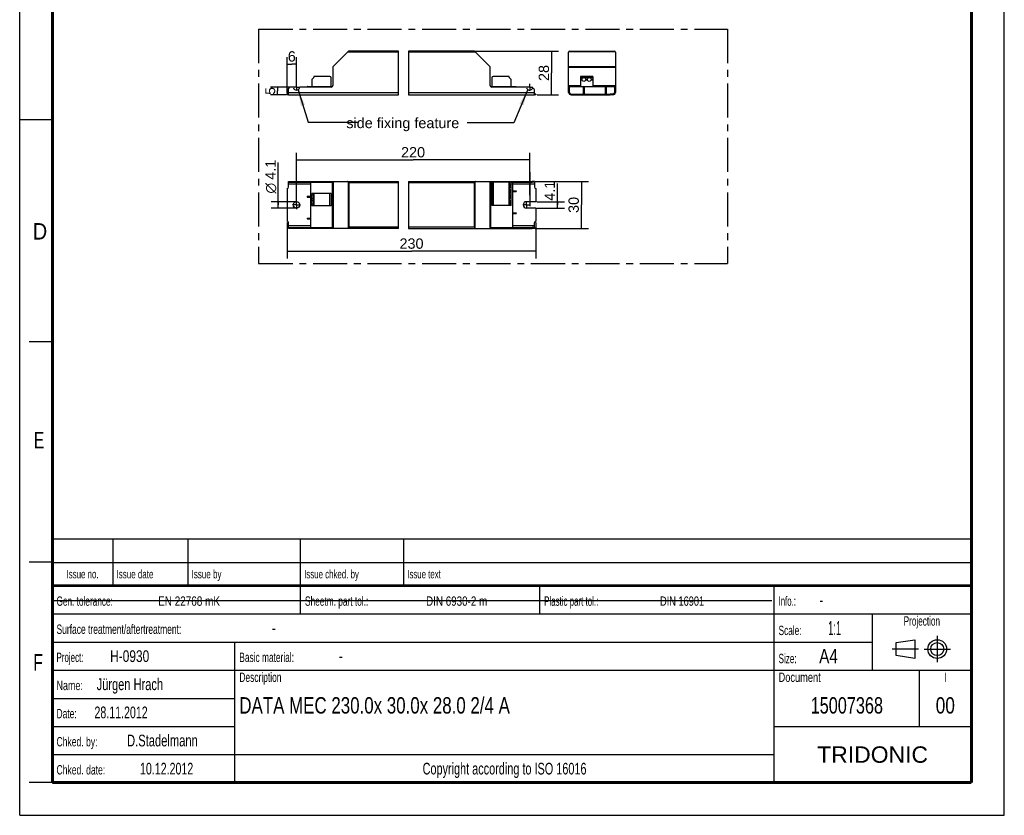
# Model space of a CAD drawing. Header units: millimetres. Extents: x 0 to 210, y 0 to 297.
# Tile 1 of 2: x 0 to 210, y 0 to 170. Entities that reach past the tile are written whole.
import ezdxf
from ezdxf.enums import TextEntityAlignment as Align

# ---------------------------------------------------------------- set-up
doc = ezdxf.new("R2010")
doc.units = ezdxf.units.MM
doc.header["$LTSCALE"] = 19.36
doc.linetypes.add('CENTER', pattern=[0.6, 0.375, -0.075, 0.075, -0.075])
doc.layers.get('0').update_dxf_attribs({"linetype": 'CONTINUOUS'})
for name, color, linetype in [('DEFAULT_1', 7, 'CENTER'), ('Z_AXIS', 7, 'CONTINUOUS'), ('Z_DIM_2D', 7, 'CONTINUOUS'), ('Z_NOTICE', 7, 'CONTINUOUS')]:
    doc.layers.add(name, color=color, linetype=linetype)
doc.styles.get("Standard").update_dxf_attribs({"font": 'txt', "width": 0.7})
doc.styles.add('TEXTSTYLE_2', font='txt', dxfattribs={"width": 0.75})
doc.styles.add('TEXTSTYLE_3', font='helveticaneueltw1g-ltcn.otf')
doc.styles.add('TEXTSTYLE_4', font='gdt', dxfattribs={"width": 0.7})
doc.styles.add('TEXTSTYLE_5', font='arial.ttf')
doc.dimstyles.new('DIMSTYLE_1', dxfattribs={"dimtxt": 2.2, "dimasz": 3.5, "dimexe": 0.18, "dimexo": 0.0625, "dimgap": 0.09, "dimtad": 1, "dimdec": 1, "dimlfac": 3, "dimdsep": 46, "dimtxsty": 'TEXTSTYLE_3', "dimblk": '_FILLED', "dimblk1": '_FILLED', "dimblk2": '_FILLED', "dimcen": 0.09, "dimclrt": 5, "dimadec": 0, "dimazin": 0, "dimtp": 0.1, "dimtm": 0.1, "dimtfac": 1, "dimtdec": 1, "dimtofl": 0, "dimtmove": 0, "dimatfit": 3, "dimldrblk": '_FILLED', "dimfxl": 1, "dimtolj": 1, "dimarcsym": 0})
doc.dimstyles.new('DIMSTYLE_2', dxfattribs={"dimtxt": 2.2, "dimasz": 3.5, "dimexe": 0.18, "dimexo": 0.0625, "dimgap": 0.09, "dimtad": 1, "dimdec": 1, "dimlfac": 3, "dimdsep": 46, "dimtxsty": 'TEXTSTYLE_3', "dimblk": '_FILLED', "dimblk1": '_FILLED', "dimblk2": '_FILLED', "dimcen": 0.09, "dimclrt": 5, "dimadec": 0, "dimazin": 0, "dimtp": 0.2, "dimtm": 0.2, "dimtfac": 1, "dimtdec": 1, "dimtofl": 0, "dimtmove": 0, "dimatfit": 3, "dimldrblk": '_FILLED', "dimfxl": 1, "dimtolj": 1, "dimarcsym": 0})
doc.dimstyles.new('DIMSTYLE_3', dxfattribs={"dimtxt": 2.2, "dimasz": 3.5, "dimexe": 0.18, "dimexo": 0.0625, "dimgap": 0.09, "dimtad": 1, "dimdec": 1, "dimlfac": 3, "dimdsep": 46, "dimtxsty": 'TEXTSTYLE_3', "dimblk": '_FILLED', "dimblk1": '_FILLED', "dimblk2": '_FILLED', "dimcen": 0.09, "dimclrt": 5, "dimadec": 0, "dimazin": 0, "dimtp": 0.5, "dimtm": 0.5, "dimtfac": 1, "dimtdec": 1, "dimtofl": 0, "dimtmove": 0, "dimatfit": 3, "dimldrblk": '_FILLED', "dimfxl": 1, "dimtolj": 1, "dimarcsym": 0})
doc.dimstyles.new('DIMSTYLE_4', dxfattribs={"dimtxt": 2.1, "dimasz": 3.5, "dimexe": 0.18, "dimexo": 0.0625, "dimgap": 0.09, "dimtad": 1, "dimdec": 1, "dimlfac": 3, "dimdsep": 46, "dimtxsty": 'TEXTSTYLE_3', "dimblk": '_FILLED', "dimblk1": '_FILLED', "dimblk2": '_FILLED', "dimcen": 0.09, "dimclrt": 5, "dimadec": 0, "dimazin": 0, "dimtp": 0.1, "dimtm": 0.1, "dimtfac": 1, "dimtdec": 1, "dimtofl": 0, "dimtmove": 0, "dimatfit": 3, "dimldrblk": '_FILLED', "dimfxl": 1, "dimtolj": 1, "dimarcsym": 0})
doc.dimstyles.get("Standard").update_dxf_attribs({"dimtxt": 3.5, "dimasz": 3.5, "dimexe": 0.18, "dimexo": 0.0625, "dimgap": 0.09, "dimtad": 1, "dimdec": 1, "dimdsep": 46, "dimtxsty": 'STANDARD', "dimblk": '_FILLED', "dimblk1": '_FILLED', "dimblk2": '_FILLED', "dimcen": 0.09, "dimclrt": 5, "dimadec": 0, "dimazin": 0, "dimtol": 1, "dimtp": 0.1, "dimtm": 0.1, "dimtfac": 1, "dimtdec": 1, "dimtofl": 0, "dimtmove": 0, "dimatfit": 3, "dimldrblk": '_FILLED', "dimfxl": 1, "dimtolj": 1, "dimarcsym": 0})

# ---------------------------------------------------------------- blocks, each defined once
blk = doc.blocks.new('SYMBOL_2_BL0', base_point=(192.31, 35.47))
at = {"color": 2, "linetype": 'CONTINUOUS'}
for p, q in [((186.91, 36.87), (190.91, 37.47)), ((186.91, 34.07), (186.91, 36.87)), ((190.91, 37.47), (190.91, 33.47)), ((190.91, 33.47), (186.91, 34.07))]:
    blk.add_line(p, q, dxfattribs=at)
for radius in [2, 1.4]:
    blk.add_circle((195.71, 35.47), radius, dxfattribs=at)
at = {"layer": 'DEFAULT_1', "color": 2, "linetype": 'CENTER'}
for p, q in [((195.71, 38.27), (195.71, 32.67)), ((191.71, 35.47), (186.11, 35.47)), ((192.91, 35.47), (198.5, 35.47))]:
    blk.add_line(p, q, dxfattribs=at)
blk = doc.blocks.new('*D0')
at = {"layer": 'Z_DIM_2D', "color": 2, "linetype": 'CONTINUOUS'}
for p, q in [((114.69, 130.24), (114.69, 134.81)), ((110.27, 130.92), (116.19, 130.92)), ((114.69, 130.92), (114.69, 130.24)), ((114.69, 129.56), (114.69, 130.24)), ((110.24, 129.56), (116.19, 129.56))]:
    blk.add_line(p, q, dxfattribs=at)
at = {"layer": 'Z_DIM_2D', "color": 5, "linetype": 'CONTINUOUS', "style": 'TEXTSTYLE_3'}
blk.add_text('4.1', height=2.2, rotation=90, dxfattribs=at).set_placement((114.14, 131.12))
blk = doc.blocks.new('_FILLED')
at = {"color": 0, "linetype": 'BYBLOCK'}
blk.add_solid([(0, 0), (-1, 0.125), (-1, -0.125)], dxfattribs=at)
blk = doc.blocks.new('_NONE')
blk = doc.blocks.new('*D1')
at = {"layer": 'Z_DIM_2D', "color": 2, "linetype": 'CONTINUOUS'}
for p, q in [((55.15, 130.24), (55.15, 139.3)), ((59.03, 130.92), (53.65, 130.92)), ((55.15, 130.92), (55.15, 130.24)), ((55.15, 129.56), (55.15, 130.24)), ((59.03, 129.56), (53.65, 129.56))]:
    blk.add_line(p, q, dxfattribs=at)
at = {"layer": 'Z_DIM_2D', "color": 5, "linetype": 'CONTINUOUS'}
for s, style, p in [('4.1', 'TEXTSTYLE_3', (54.6, 135.6)), ('n', 'TEXTSTYLE_4', (54.6, 132.67))]:
    blk.add_text(s, height=2.2, rotation=90, dxfattribs=dict(at, style=style)).set_placement(p)
blk = doc.blocks.new('*D2')
at = {"layer": 'Z_DIM_2D', "color": 2, "linetype": 'CONTINUOUS'}
for p, q in [((97.16, 163.06), (114.94, 163.06)), ((113.44, 163.06), (113.44, 158.39)), ((113.44, 153.73), (113.44, 158.39)), ((110.4, 153.73), (114.94, 153.73))]:
    blk.add_line(p, q, dxfattribs=at)
at = {"layer": 'Z_DIM_2D', "color": 5, "linetype": 'CONTINUOUS', "style": 'TEXTSTYLE_3'}
blk.add_text('28', height=2.2, rotation=90, dxfattribs=at).set_placement((112.89, 158.39), align=Align.CENTER)
blk = doc.blocks.new('*D3')
at = {"layer": 'Z_DIM_2D', "color": 2, "linetype": 'CONTINUOUS'}
for p, q in [((57.03, 154), (57.03, 161.78)), ((59.03, 156.04), (59.03, 161.78)), ((57.03, 160.28), (58.03, 160.28)), ((59.03, 160.28), (58.03, 160.28))]:
    blk.add_line(p, q, dxfattribs=at)
at = {"layer": 'Z_DIM_2D', "color": 5, "linetype": 'CONTINUOUS', "style": 'TEXTSTYLE_3'}
blk.add_text('6', height=2.2, dxfattribs=at).set_placement((58.03, 160.83), align=Align.CENTER)
blk = doc.blocks.new('*D4')
at = {"layer": 'Z_DIM_2D', "color": 2, "linetype": 'CONTINUOUS'}
for p, q in [((57.03, 126.51), (57.03, 118.84)), ((110.11, 126.51), (110.11, 118.84)), ((57.03, 120.34), (83.57, 120.34)), ((110.11, 120.34), (83.57, 120.34))]:
    blk.add_line(p, q, dxfattribs=at)
at = {"layer": 'Z_DIM_2D', "color": 5, "linetype": 'CONTINUOUS', "style": 'TEXTSTYLE_3'}
blk.add_text('230', height=2.2, dxfattribs=at).set_placement((83.57, 120.89), align=Align.CENTER)
blk = doc.blocks.new('*D5')
at = {"layer": 'Z_DIM_2D', "color": 2, "linetype": 'CONTINUOUS'}
for p, q in [((109.94, 135.24), (121.3, 135.24)), ((119.8, 135.24), (119.8, 130.24)), ((119.8, 125.24), (119.8, 130.24)), ((109.93, 125.24), (121.3, 125.24))]:
    blk.add_line(p, q, dxfattribs=at)
at = {"layer": 'Z_DIM_2D', "color": 5, "linetype": 'CONTINUOUS', "style": 'TEXTSTYLE_3'}
blk.add_text('30', height=2.2, rotation=90, dxfattribs=at).set_placement((119.25, 130.24), align=Align.CENTER)
blk = doc.blocks.new('*D6')
at = {"layer": 'Z_DIM_2D', "color": 2, "linetype": 'CONTINUOUS'}
for p, q in [((59.03, 131.12), (59.03, 141.33)), ((108.78, 132.34), (108.78, 141.33)), ((59.03, 139.83), (83.9, 139.83)), ((108.78, 139.83), (83.9, 139.83))]:
    blk.add_line(p, q, dxfattribs=at)
at = {"layer": 'Z_DIM_2D', "color": 5, "linetype": 'CONTINUOUS', "style": 'TEXTSTYLE_3'}
blk.add_text('220', height=2.2, dxfattribs=at).set_placement((83.9, 140.38), align=Align.CENTER)
blk = doc.blocks.new('*D7')
at = {"layer": 'Z_DIM_2D', "color": 2, "linetype": 'CONTINUOUS'}
for p, q in [((57.51, 155.39), (53.51, 155.39)), ((56.9, 153.73), (53.51, 153.73)), ((55.01, 155.39), (55.01, 154.56)), ((55.01, 153.73), (55.01, 154.56))]:
    blk.add_line(p, q, dxfattribs=at)
at = {"layer": 'Z_DIM_2D', "color": 5, "linetype": 'CONTINUOUS', "style": 'TEXTSTYLE_3'}
blk.add_text('5', height=2.1, rotation=90, dxfattribs=at).set_placement((54.49, 154.56), align=Align.CENTER)

msp = doc.modelspace()

# ---------------------------------------------------------------- linework, layer by layer
at = {"color": 2, "linetype": 'CONTINUOUS'}
for p, q in [((0, 0), (0, 297)), ((210, 0), (210, 297)), ((80.813, 153.726), (80.813, 163.059)), ((82.924, 163.059), (82.924, 153.726)), ((0, 148.5), (7, 148.5)), ((80.813, 125.239), (80.813, 135.239)), ((82.924, 135.239), (82.924, 125.239)), ((7, 101), (2, 101)), ((6.914, 48.96), (6.914, 58.96)), ((6.914, 58.96), (202.914, 58.96)), ((19.914, 48.96), (19.914, 58.96)), ((35.914, 48.96), (35.914, 58.96)), ((59.914, 48.96), (59.914, 58.96)), ((81.914, 48.96), (81.914, 58.96)), ((202.914, 48.96), (202.914, 58.96)), ((7, 54), (2, 54)), ((6.914, 53.96), (202.914, 53.96)), ((6.914, 6.96), (6.914, 48.96)), ((6.914, 48.96), (202.914, 48.96)), ((6.914, 48.96), (202.914, 48.96)), ((59.914, 42.96), (59.914, 48.96)), ((110.914, 42.96), (110.914, 48.96)), ((160.914, 6.96), (160.914, 48.96)), ((202.914, 6.96), (202.914, 48.96)), ((6.914, 42.96), (202.914, 42.96)), ((181.914, 30.96), (181.914, 42.96)), ((6.914, 36.96), (181.914, 36.96)), ((45.914, 6.96), (45.914, 36.96)), ((6.914, 30.96), (202.914, 30.96)), ((191.914, 18.96), (191.914, 30.96)), ((6.914, 24.96), (45.914, 24.96)), ((6.914, 18.96), (45.914, 18.96)), ((160.914, 18.96), (202.914, 18.96)), ((6.914, 12.96), (160.914, 12.96)), ((7, 7), (2, 7)), ((6.914, 6.96), (202.914, 6.96)), ((0, 0), (210, 0))]:
    msp.add_line(p, q, dxfattribs=at)
at = {"color": 7, "linetype": 'CONTINUOUS'}
for p, q in [((66.868, 159.794), (70.064, 162.991)), ((80.813, 163.059), (70.229, 163.059)), ((96.913, 163.059), (82.924, 163.059)), ((97.078, 162.991), (100.274, 159.794)), ((117.074, 154.259), (117.074, 162.826)), ((117.308, 163.059), (126.841, 163.059)), ((127.074, 162.826), (127.074, 154.259)), ((66.799, 159.629), (66.799, 155.726)), ((100.343, 155.726), (100.343, 159.629)), ((61.283, 155.426), (61.283, 155.392)), ((61.349, 155.492), (62.033, 155.492)), ((62.033, 155.542), (62.033, 155.392)), ((62.033, 155.542), (66.744, 155.542)), ((100.398, 155.542), (105.109, 155.542)), ((105.109, 155.542), (105.109, 155.392)), ((105.109, 155.492), (105.793, 155.492)), ((105.859, 155.392), (105.859, 155.426)), ((117.241, 154.259), (117.241, 155.542)), ((117.241, 155.542), (126.908, 155.542)), ((120.241, 155.492), (120.408, 155.492)), ((120.241, 153.892), (120.241, 155.492)), ((120.408, 155.492), (120.408, 153.892)), ((124.908, 155.492), (125.074, 155.492)), ((124.908, 153.892), (124.908, 155.492)), ((125.074, 155.492), (125.074, 153.892)), ((126.908, 154.259), (126.908, 155.542)), ((57.366, 153.726), (57.366, 155.059)), ((57.366, 153.726), (80.813, 153.726)), ((58.216, 155.392), (57.699, 155.392)), ((66.466, 155.392), (59.849, 155.392)), ((82.924, 153.726), (109.776, 153.726)), ((107.96, 155.392), (100.676, 155.392)), ((109.776, 153.726), (109.776, 154.815)), ((117.074, 155.392), (117.241, 155.392)), ((117.608, 153.892), (118.241, 153.892)), ((117.608, 153.726), (118.241, 153.726)), ((126.541, 153.892), (125.908, 153.892)), ((126.541, 153.726), (125.908, 153.726)), ((126.908, 155.392), (127.074, 155.392)), ((57.366, 134.073), (57.366, 135.239)), ((57.366, 135.239), (80.813, 135.239)), ((57.366, 135.073), (66.744, 135.073)), ((62.033, 135.073), (62.033, 125.406)), ((66.744, 125.406), (66.744, 135.073)), ((66.799, 135.239), (66.799, 125.239)), ((82.924, 135.239), (109.299, 135.239)), ((100.343, 135.239), (100.343, 125.239)), ((100.398, 135.073), (100.676, 135.073)), ((100.398, 135.073), (100.398, 125.406)), ((105.109, 135.073), (109.299, 135.073)), ((105.109, 135.073), (105.109, 125.406)), ((109.776, 135.073), (109.776, 134.073)), ((105.109, 133.239), (105.859, 133.239)), ((105.109, 133.073), (105.859, 133.073)), ((105.859, 133.239), (105.859, 133.073)), ((61.283, 132.073), (61.283, 131.906)), ((61.283, 132.073), (62.033, 132.073)), ((61.283, 131.906), (62.033, 131.906)), ((105.109, 128.573), (105.859, 128.573)), ((105.109, 128.406), (105.859, 128.406)), ((105.859, 128.573), (105.859, 128.406)), ((57.366, 125.239), (57.366, 126.406)), ((61.283, 127.406), (61.283, 127.239)), ((61.283, 127.406), (62.033, 127.406)), ((61.283, 127.239), (62.033, 127.239)), ((109.776, 125.406), (109.776, 126.406)), ((57.366, 125.406), (66.744, 125.406)), ((80.813, 125.239), (57.366, 125.239)), ((82.924, 125.239), (109.299, 125.239)), ((100.398, 125.406), (109.299, 125.406)), ((7.1, 45.829), (160.431, 45.819))]:
    msp.add_line(p, q, dxfattribs=at)
at = {"color": 9, "linetype": 'CONTINUOUS'}
for p, q in [((80.813, 162.826), (69.899, 162.826)), ((97.243, 162.826), (82.924, 162.826)), ((117.143, 162.991), (127.006, 162.991)), ((117.074, 159.794), (127.074, 159.794)), ((117.074, 159.629), (127.074, 159.629)), ((117.074, 155.726), (119.624, 155.726)), ((120.241, 155.426), (120.408, 155.426)), ((122.258, 155.726), (127.074, 155.726)), ((124.908, 155.426), (125.074, 155.426)), ((57.366, 154.259), (80.813, 154.259)), ((82.924, 154.259), (109.776, 154.259)), ((117.074, 155.059), (117.241, 155.059)), ((126.908, 155.059), (127.074, 155.059)), ((57.366, 134.706), (62.033, 134.706)), ((57.699, 135.239), (57.699, 135.073)), ((58.216, 135.073), (58.216, 135.239)), ((58.379, 135.073), (58.379, 135.239)), ((59.686, 135.239), (59.686, 135.073)), ((59.849, 135.239), (59.849, 135.073)), ((66.466, 135.239), (66.466, 135.073)), ((66.868, 135.239), (66.868, 125.239)), ((70.064, 135.171), (70.064, 125.308)), ((70.229, 135.006), (70.229, 125.473)), ((70.229, 135.006), (80.813, 135.006)), ((82.924, 135.006), (96.913, 135.006)), ((96.913, 135.006), (96.913, 125.473)), ((97.078, 135.171), (97.078, 125.308)), ((100.274, 135.239), (100.274, 125.239)), ((100.676, 135.089), (100.676, 135.239)), ((105.109, 134.706), (109.776, 134.706)), ((107.96, 135.073), (107.96, 135.239)), ((108.123, 135.073), (108.123, 135.239)), ((105.793, 133.239), (105.793, 133.073)), ((61.349, 132.073), (61.349, 131.906)), ((105.793, 128.573), (105.793, 128.406)), ((61.349, 127.406), (61.349, 127.239)), ((62.033, 125.773), (57.366, 125.773)), ((57.699, 125.406), (57.699, 125.239)), ((58.216, 125.239), (58.216, 125.406)), ((58.379, 125.239), (58.379, 125.406)), ((59.686, 125.406), (59.686, 125.239)), ((59.849, 125.406), (59.849, 125.239)), ((66.466, 125.406), (66.466, 125.239)), ((80.813, 125.473), (70.229, 125.473)), ((96.913, 125.473), (82.924, 125.473)), ((100.676, 125.239), (100.676, 125.406)), ((109.776, 125.773), (105.109, 125.773)), ((107.96, 125.239), (107.96, 125.406)), ((108.123, 125.239), (108.123, 125.406))]:
    msp.add_line(p, q, dxfattribs=at)
at = {"color": 7, "linetype": 'CONTINUOUS'}
for points, const_width in [([(7, 7), (7, 290)], 0.7), ([(203, 7), (203, 290)], 0.7), ([(7, 49), (203, 49)], 0.5), ([(7, 7), (203, 7)], 0.7)]:
    msp.add_lwpolyline(points, dxfattribs=dict(at, const_width=const_width))
for points in [[(70.064, 135.171), (70.043, 135.19), (70.019, 135.206), (69.992, 135.22), (69.963, 135.23), (69.932, 135.237), (69.899, 135.239)], [(70.116, 135.12), (70.089, 135.146), (70.064, 135.171)], [(70.229, 135.006), (70.2, 135.035), (70.171, 135.064), (70.116, 135.12)], [(97.026, 135.12), (96.971, 135.064), (96.942, 135.035), (96.913, 135.006)], [(97.078, 135.171), (97.053, 135.146), (97.026, 135.12)], [(97.243, 135.239), (97.21, 135.237), (97.179, 135.23), (97.15, 135.22), (97.123, 135.206), (97.099, 135.19), (97.078, 135.171)], [(69.899, 125.239), (69.932, 125.242), (69.963, 125.248), (69.992, 125.259), (70.019, 125.272), (70.043, 125.288), (70.064, 125.308)], [(70.116, 125.359), (70.089, 125.332), (70.064, 125.308)], [(70.229, 125.473), (70.2, 125.444), (70.171, 125.415), (70.116, 125.359)], [(96.913, 125.473), (96.942, 125.443), (96.971, 125.415), (97.026, 125.359)], [(97.026, 125.359), (97.053, 125.333), (97.078, 125.308)], [(97.078, 125.308), (97.099, 125.288), (97.123, 125.272), (97.15, 125.259), (97.179, 125.248), (97.21, 125.242), (97.243, 125.239)]]:
    msp.add_lwpolyline(points, dxfattribs=at)
for centre, radius, start, end in [((70.229, 162.826), 0.233, 90, 135), ((96.913, 162.826), 0.233, 45, 90), ((117.308, 162.826), 0.233, 90, 180), ((126.841, 162.826), 0.233, 0, 90), ((67.033, 159.629), 0.233, 135, 180), ((100.109, 159.629), 0.233, 0, 45), ((61.349, 155.426), 0.0667, 90, 180), ((66.466, 155.726), 0.333, 270, 360), ((100.676, 155.726), 0.333, 180, 270), ((105.793, 155.426), 0.0667, 0, 90), ((57.699, 155.059), 0.333, 90, 180), ((58.216, 155.226), 0.167, 11.53696, 90), ((59.033, 155.392), 0.667, 191.53696, 348.46304), ((59.849, 155.226), 0.167, 90, 168.46304), ((107.96, 155.226), 0.167, 11.53696, 90), ((108.776, 155.392), 0.667, 191.53696, 321.61591), ((117.608, 154.259), 0.533, 180, 270), ((117.608, 154.259), 0.367, 180, 270), ((126.541, 154.259), 0.533, 270, 360), ((126.541, 154.259), 0.367, 270, 360)]:
    msp.add_arc(centre, radius, start, end, dxfattribs=at)
at = {"layer": 'DEFAULT_1', "color": 5, "linetype": 'CENTER'}
for p, q in [((50.967, 167.757), (50.967, 117.744)), ((50.967, 167.757), (150.982, 167.757)), ((150.982, 167.757), (150.982, 117.744)), ((50.967, 117.744), (150.982, 117.744))]:
    msp.add_line(p, q, dxfattribs=at)
at = {"layer": 'Z_AXIS', "color": 7, "linetype": 'CONTINUOUS'}
for p, q in [((62.766, 157.609), (62.766, 157.517)), ((66.133, 157.676), (62.833, 157.676)), ((104.309, 157.676), (101.009, 157.676)), ((104.376, 157.517), (104.376, 157.609)), ((119.624, 157.676), (119.624, 155.542)), ((122.258, 157.676), (119.624, 157.676)), ((122.258, 157.676), (122.258, 155.542)), ((62.299, 156.871), (62.299, 155.542)), ((62.737, 157.447), (62.397, 157.107)), ((66.466, 155.542), (66.466, 157.342)), ((100.676, 157.342), (100.676, 155.542)), ((104.745, 157.107), (104.405, 157.446)), ((104.843, 155.542), (104.843, 156.871)), ((57.033, 153.726), (57.033, 153.892)), ((57.366, 153.892), (57.033, 153.892)), ((57.366, 153.726), (57.033, 153.726)), ((110.109, 153.892), (109.776, 153.892)), ((110.109, 153.726), (109.776, 153.726)), ((110.109, 153.892), (110.109, 153.726)), ((118.241, 153.892), (125.908, 153.892)), ((118.241, 153.726), (125.908, 153.726)), ((118.574, 153.726), (118.574, 153.892)), ((121.391, 153.726), (121.391, 153.892)), ((122.758, 153.726), (122.758, 153.892)), ((125.574, 153.726), (125.574, 153.892)), ((104.843, 135.089), (100.676, 135.089)), ((100.676, 135.089), (100.676, 130.123)), ((104.376, 135.089), (104.376, 130.123)), ((104.843, 130.123), (104.843, 135.089)), ((104.843, 135.073), (105.109, 135.073)), ((109.776, 135.239), (109.299, 135.239)), ((109.299, 135.073), (109.299, 135.239)), ((109.776, 135.073), (109.299, 135.073)), ((109.776, 135.239), (109.776, 135.073)), ((57.033, 133.739), (57.033, 130.923)), ((62.299, 130.056), (62.299, 132.689)), ((66.466, 132.689), (62.299, 132.689)), ((62.766, 130.056), (62.766, 132.689)), ((66.466, 132.689), (66.466, 130.056)), ((110.109, 133.739), (110.109, 130.923)), ((57.033, 130.923), (57.066, 130.923)), ((57.133, 129.623), (57.133, 130.856)), ((110.109, 130.923), (108.109, 130.923)), ((57.033, 129.556), (57.033, 126.739)), ((57.033, 129.556), (57.066, 129.556)), ((66.466, 130.056), (62.299, 130.056)), ((104.843, 130.123), (100.676, 130.123)), ((110.109, 129.556), (108.109, 129.556)), ((110.109, 129.556), (110.109, 126.739)), ((109.776, 125.406), (109.299, 125.406)), ((109.299, 125.239), (109.299, 125.406)), ((109.776, 125.239), (109.299, 125.239)), ((109.776, 125.406), (109.776, 125.239))]:
    msp.add_line(p, q, dxfattribs=at)
at = {"layer": 'Z_AXIS', "color": 9, "linetype": 'CONTINUOUS'}
for p, q in [((122.258, 157.609), (119.624, 157.609)), ((122.258, 157.517), (119.624, 157.517)), ((122.258, 157.447), (119.624, 157.447)), ((119.937, 157.107), (119.624, 157.107)), ((119.949, 156.871), (119.624, 156.871)), ((121.116, 156.871), (120.7, 156.871)), ((121.103, 157.107), (120.712, 157.107)), ((122.258, 156.871), (121.867, 156.871)), ((122.258, 157.107), (121.879, 157.107)), ((118.241, 153.892), (118.241, 153.726)), ((121.458, 153.892), (121.458, 153.726)), ((122.691, 153.892), (122.691, 153.726)), ((125.908, 153.892), (125.908, 153.726)), ((101.009, 135.089), (101.009, 130.123)), ((104.309, 135.089), (104.309, 130.123)), ((104.405, 135.089), (104.405, 130.123)), ((104.745, 135.089), (104.745, 134.693)), ((62.397, 132.377), (62.397, 132.689)), ((62.737, 130.056), (62.737, 132.689)), ((62.833, 130.056), (62.833, 132.689)), ((66.133, 130.056), (66.133, 132.689)), ((104.745, 133.952), (104.745, 133.527)), ((104.745, 132.785), (104.745, 132.36)), ((62.397, 131.21), (62.397, 131.601)), ((62.397, 130.056), (62.397, 130.435)), ((104.745, 131.618), (104.745, 131.193)), ((104.745, 130.452), (104.745, 130.123))]:
    msp.add_line(p, q, dxfattribs=at)
at = {"layer": 'Z_AXIS', "color": 7, "linetype": 'CENTER'}
for p, q in [((59.033, 155.392), (59.033, 156.063)), ((108.776, 155.392), (108.776, 156.094)), ((59.033, 155.392), (58.362, 155.392)), ((59.033, 155.392), (59.033, 154.722)), ((59.033, 155.392), (59.703, 155.392)), ((108.776, 155.392), (108.074, 155.392)), ((108.776, 155.392), (109.478, 155.392)), ((108.776, 155.392), (108.776, 154.691)), ((108.776, 137.239), (108.776, 129.026)), ((59.033, 130.239), (58.15, 130.239)), ((59.033, 130.239), (59.033, 131.122)), ((59.033, 130.239), (59.033, 129.356)), ((59.033, 130.239), (59.915, 130.239)), ((108.109, 130.239), (107.326, 130.239)), ((108.109, 130.239), (108.109, 131.022)), ((108.109, 130.239), (108.892, 130.239)), ((108.109, 130.239), (108.109, 129.456))]:
    msp.add_line(p, q, dxfattribs=at)
at = {"layer": 'Z_AXIS', "color": 7, "linetype": 'CONTINUOUS'}
for points in [[(104.745, 134.693), (104.705, 134.68), (104.667, 134.663), (104.633, 134.644), (104.602, 134.621), (104.574, 134.596), (104.549, 134.569), (104.527, 134.54), (104.508, 134.51), (104.493, 134.479), (104.48, 134.448), (104.471, 134.417), (104.464, 134.385), (104.461, 134.354), (104.459, 134.323)], [(104.813, 134.706), (104.805, 134.706), (104.789, 134.703), (104.769, 134.699), (104.745, 134.693)], [(104.843, 134.68), (104.841, 134.691), (104.837, 134.699), (104.829, 134.703), (104.819, 134.706), (104.813, 134.706)], [(62.299, 132.365), (62.3, 132.372), (62.303, 132.379), (62.307, 132.383), (62.313, 132.387), (62.32, 132.389), (62.329, 132.389)], [(62.329, 132.389), (62.342, 132.388), (62.358, 132.386)], [(62.358, 132.386), (62.376, 132.382), (62.397, 132.377)], [(62.397, 131.601), (62.443, 131.616), (62.485, 131.635), (62.523, 131.658), (62.558, 131.684), (62.589, 131.713), (62.615, 131.745), (62.639, 131.778), (62.658, 131.812), (62.673, 131.847), (62.685, 131.882), (62.693, 131.918), (62.697, 131.953), (62.699, 131.989), (62.698, 132.024), (62.693, 132.059), (62.685, 132.095), (62.673, 132.13), (62.658, 132.165), (62.639, 132.2), (62.616, 132.233), (62.589, 132.265), (62.558, 132.294), (62.524, 132.32), (62.485, 132.343), (62.443, 132.362), (62.397, 132.377)], [(104.459, 134.323), (104.461, 134.291), (104.464, 134.26), (104.471, 134.228), (104.48, 134.197), (104.493, 134.166), (104.508, 134.135), (104.527, 134.105), (104.549, 134.076), (104.574, 134.049), (104.602, 134.024), (104.633, 134.001), (104.667, 133.982), (104.705, 133.965), (104.745, 133.952)], [(104.745, 133.527), (104.705, 133.513), (104.667, 133.497), (104.633, 133.477), (104.602, 133.454), (104.574, 133.429), (104.549, 133.402), (104.527, 133.373), (104.508, 133.343), (104.493, 133.313), (104.48, 133.281), (104.471, 133.25), (104.464, 133.218), (104.461, 133.187), (104.459, 133.156)], [(104.459, 133.156), (104.461, 133.125), (104.464, 133.093), (104.471, 133.062), (104.48, 133.03), (104.493, 132.999), (104.508, 132.968), (104.527, 132.938), (104.549, 132.91), (104.574, 132.883), (104.602, 132.858), (104.633, 132.835), (104.667, 132.815), (104.705, 132.798), (104.745, 132.785)], [(104.745, 132.36), (104.705, 132.347), (104.667, 132.33), (104.633, 132.31), (104.602, 132.288), (104.574, 132.262), (104.549, 132.235), (104.527, 132.207), (104.508, 132.177), (104.493, 132.146), (104.48, 132.115), (104.471, 132.083), (104.464, 132.052), (104.461, 132.02), (104.459, 131.989)], [(104.745, 133.952), (104.759, 133.948), (104.773, 133.945), (104.785, 133.942), (104.797, 133.94), (104.807, 133.939), (104.813, 133.939)], [(104.813, 133.539), (104.805, 133.539), (104.789, 133.537), (104.769, 133.533), (104.745, 133.527)], [(104.745, 132.785), (104.759, 132.781), (104.773, 132.778), (104.785, 132.776), (104.797, 132.774), (104.807, 132.773), (104.813, 132.773)], [(104.813, 132.373), (104.805, 132.372), (104.789, 132.37), (104.769, 132.366), (104.745, 132.36)], [(104.813, 133.939), (104.816, 133.939), (104.824, 133.94), (104.83, 133.942), (104.836, 133.946), (104.84, 133.95), (104.842, 133.957), (104.843, 133.965)], [(104.843, 133.513), (104.841, 133.524), (104.837, 133.532), (104.829, 133.537), (104.819, 133.539), (104.813, 133.539)], [(104.813, 132.773), (104.816, 132.773), (104.824, 132.774), (104.83, 132.776), (104.836, 132.779), (104.84, 132.784), (104.842, 132.79), (104.843, 132.798)], [(104.843, 132.347), (104.841, 132.357), (104.837, 132.365), (104.829, 132.37), (104.819, 132.372), (104.813, 132.373)], [(62.329, 131.589), (62.32, 131.59), (62.312, 131.592), (62.307, 131.595), (62.303, 131.6), (62.3, 131.606), (62.299, 131.614)], [(62.299, 131.198), (62.3, 131.206), (62.303, 131.212), (62.307, 131.217), (62.313, 131.22), (62.32, 131.222), (62.329, 131.223)], [(62.329, 130.423), (62.32, 130.423), (62.312, 130.425), (62.307, 130.428), (62.303, 130.433), (62.3, 130.439), (62.299, 130.447)], [(62.358, 131.592), (62.342, 131.59), (62.329, 131.589)], [(62.329, 131.223), (62.342, 131.222), (62.358, 131.219)], [(62.358, 130.426), (62.342, 130.423), (62.329, 130.423)], [(62.397, 131.601), (62.376, 131.596), (62.358, 131.592)], [(62.358, 131.219), (62.376, 131.216), (62.397, 131.21)], [(62.397, 130.435), (62.376, 130.43), (62.358, 130.426)], [(62.397, 130.435), (62.443, 130.45), (62.485, 130.468), (62.523, 130.491), (62.558, 130.517), (62.589, 130.547), (62.615, 130.578), (62.639, 130.611), (62.658, 130.645), (62.673, 130.68), (62.685, 130.716), (62.693, 130.751), (62.697, 130.787), (62.699, 130.822), (62.698, 130.857), (62.693, 130.893), (62.685, 130.928), (62.673, 130.964), (62.658, 130.999), (62.639, 131.033), (62.616, 131.066), (62.589, 131.098), (62.558, 131.127), (62.524, 131.154), (62.485, 131.177), (62.443, 131.195), (62.397, 131.21)], [(104.459, 131.989), (104.461, 131.958), (104.464, 131.927), (104.471, 131.895), (104.48, 131.864), (104.493, 131.832), (104.508, 131.802), (104.527, 131.772), (104.549, 131.743), (104.574, 131.716), (104.602, 131.691), (104.633, 131.668), (104.667, 131.648), (104.705, 131.632), (104.745, 131.618)], [(104.745, 131.193), (104.705, 131.18), (104.667, 131.163), (104.633, 131.144), (104.602, 131.121), (104.574, 131.096), (104.549, 131.069), (104.527, 131.04), (104.508, 131.01), (104.493, 130.979), (104.48, 130.948), (104.471, 130.917), (104.464, 130.885), (104.461, 130.854), (104.459, 130.823)], [(104.459, 130.823), (104.461, 130.791), (104.464, 130.76), (104.471, 130.728), (104.48, 130.697), (104.493, 130.666), (104.508, 130.635), (104.527, 130.605), (104.549, 130.576), (104.574, 130.549), (104.602, 130.524), (104.633, 130.501), (104.667, 130.482), (104.705, 130.465), (104.745, 130.452)], [(104.745, 131.618), (104.759, 131.615), (104.773, 131.612), (104.785, 131.609), (104.797, 131.607), (104.807, 131.606), (104.813, 131.606)], [(104.813, 131.206), (104.805, 131.206), (104.789, 131.203), (104.769, 131.199), (104.745, 131.193)], [(104.745, 130.452), (104.759, 130.448), (104.773, 130.445), (104.785, 130.442), (104.797, 130.44), (104.807, 130.439), (104.813, 130.439)], [(104.813, 131.606), (104.816, 131.606), (104.824, 131.607), (104.83, 131.609), (104.836, 131.612), (104.84, 131.617), (104.842, 131.624), (104.843, 131.632)], [(104.843, 131.18), (104.841, 131.191), (104.837, 131.199), (104.829, 131.203), (104.819, 131.206), (104.813, 131.206)], [(104.813, 130.439), (104.816, 130.439), (104.824, 130.44), (104.83, 130.442), (104.836, 130.446), (104.84, 130.45), (104.842, 130.457), (104.843, 130.465)]]:
    msp.add_lwpolyline(points, dxfattribs=at)
for centre, radius in [((120.324, 157.009), 0.4), ((121.491, 157.009), 0.4), ((59.033, 130.239), 0.683)]:
    msp.add_circle(centre, radius, dxfattribs=at)
for centre, radius, start, end in [((62.666, 157.517), 0.1, 315, 360), ((62.833, 157.609), 0.0667, 90, 180), ((66.133, 157.342), 0.333, 0, 90), ((101.009, 157.342), 0.333, 90, 180), ((104.309, 157.609), 0.0667, 0, 90), ((104.476, 157.517), 0.1, 180, 225), ((62.633, 156.871), 0.333, 135, 180), ((104.509, 156.871), 0.333, 0, 45), ((109.509, 154.815), 0.267, 0, 142.21684), ((57.033, 134.073), 0.333, 270, 360), ((110.109, 134.073), 0.333, 180, 270), ((57.066, 130.856), 0.0667, 0, 90), ((108.109, 130.239), 0.683, 90, 270), ((57.066, 129.623), 0.0667, 270, 360), ((57.033, 126.406), 0.333, 0, 90), ((110.109, 126.406), 0.333, 90, 180)]:
    msp.add_arc(centre, radius, start, end, dxfattribs=at)

# ---------------------------------------------------------------- block references
at = {"color": 2, "linetype": 'CONTINUOUS'}
msp.add_blockref('SYMBOL_2_BL0', (192.305, 35.47), dxfattribs=at)

# ---------------------------------------------------------------- texts
at = {"color": 5, "linetype": 'CONTINUOUS', "style": 'TEXTSTYLE_2'}
for s, width, p in [('D', 0.904762, (2.807, 122.857)), ('E', 0.714286, (3.002, 78.302)), ('F', 0.714286, (2.922, 30.897))]:
    msp.add_text(s, height=3.5, dxfattribs=dict(at, width=width)).set_placement(p)
at = {"layer": 'Z_NOTICE', "color": 5, "linetype": 'CONTINUOUS', "style": 'TEXTSTYLE_3'}
msp.add_text('side fixing feature  ', height=2.2, dxfattribs=at).set_placement((95.456, 146.623), align=Align.RIGHT)
at = {"layer": 'Z_NOTICE', "color": 5, "linetype": 'CONTINUOUS', "style": 'TEXTSTYLE_2'}
for s, height, width, p in [('Issue date ', 1.8, 0.707792, (20.664, 50.56)), ('Issue by ', 1.8, 0.71164, (36.664, 50.56)), ('Issue chked. by', 1.8, 0.698413, (60.664, 50.56)), ('Issue text ', 1.8, 0.694805, (82.664, 50.56)), ('Gen. tolerance:', 2, 0.657143, (7.851, 44.71)), ('EN 22768 mK', 2, 0.792208, (29.53, 44.71)), ('Sheetm. part tol.:', 2, 0.662698, (60.851, 44.71)), ('DIN 6930-2 m', 2, 0.78373, (86.672, 44.71)), ('Plastic part tol.:', 2, 0.632275, (111.851, 44.71)), ('DIN 16901', 2, 0.73545, (136.577, 44.71)), ('Info.: ', 2, 0.622449, (161.851, 44.71)), ('-', 2.5, 0.714286, (170.565, 44.71)), ('Surface treatment/aftertreatment: ', 2, 0.67577, (7.851, 38.71)), ('Scale:  ', 2, 0.660714, (161.851, 38.46)), ('1:1', 3, 0.5, (172.422, 38.46)), ('-', 2.5, 0.714286, (53.803, 38.71)), ('Project: ', 2, 0.634921, (7.851, 32.71)), ('H-0930', 2.5, 0.761905, (19.28, 32.71)), ('Basic material: ', 2, 0.66369, (46.851, 32.71)), ('-', 2.5, 0.714286, (68.089, 32.71)), ('Size: ', 2, 0.646825, (161.851, 32.46)), (' A4', 3, 0.809524, (169.613, 32.46)), ('Jürgen Hrach', 2.5, 0.705357, (16.422, 26.71)), ('Description', 2, 0.670996, (46.851, 28.46)), ('Document', 2, 0.738095, (161.851, 28.46)), ('Name: ', 2, 0.714286, (7.851, 26.71)), ('28.11.2012', 2.5, 0.678571, (15.946, 20.71)), ('Date: ', 2, 0.674603, (7.851, 20.71)), ('Chked. by: ', 2, 0.683983, (7.851, 14.71)), ('D.Stadelmann', 2.5, 0.712302, (22.899, 14.71)), ('Chked. date: ', 2, 0.684982, (7.851, 8.71)), ('10.12.2012', 2.5, 0.678571, (25.661, 8.71))]:
    msp.add_text(s, height=height, dxfattribs=dict(at, width=width)).set_placement(p)
for s, height, width, p in [('Issue no.', 1.8, 0.698413, (13.414, 50.56)), ('Projection', 2, 0.652381, (192.414, 40.46)), ('I', 2, 0.642857, (197.414, 28.46)), ('Copyright according to ISO 16016', 2.5, 0.694196, (103.414, 8.71))]:
    msp.add_text(s, height=height, dxfattribs=dict(at, width=width)).set_placement(p, align=Align.CENTER)
at = {"layer": 'Z_NOTICE', "color": 7, "linetype": 'CONTINUOUS', "style": 'TEXTSTYLE_2', "width": 0.770089}
msp.add_text('DATA MEC 230.0x 30.0x 28.0 2/4 A', height=3.5, dxfattribs=at).set_placement((46.851, 21.71))
at = {"layer": 'Z_NOTICE', "color": 7, "linetype": 'CONTINUOUS', "style": 'TEXTSTYLE_2'}
for s, width, p in [('15007368', 0.741071, (176.414, 21.71)), ('00', 0.785714, (197.414, 21.71))]:
    msp.add_text(s, height=3.5, dxfattribs=dict(at, width=width)).set_placement(p, align=Align.CENTER)
at = {"layer": 'Z_NOTICE', "color": 5, "linetype": 'CONTINUOUS', "style": 'TEXTSTYLE_5'}
msp.add_text('TRIDONIC', height=3.5, dxfattribs=at).set_placement((181.914, 11.21), align=Align.CENTER)

# ---------------------------------------------------------------- dimensions: what is measured, and where the dimension line sits
at = {"layer": 'Z_DIM_2D', "color": 2, "linetype": 'CONTINUOUS'}
for base, p1, p2, angle, dimstyle, picture, middle in [((57.033, 160.282), (59.033, 156.042), (57.033, 153.997), 180, 'DIMSTYLE_1', '*D3', (57.294, 161.932)), ((113.441, 153.726), (97.157, 163.059), (110.403, 153.726), 270, 'DIMSTYLE_2', '*D2', (112.453, 157.071)), ((55.014, 155.392), (56.898, 153.726), (57.506, 155.392), 90, 'DIMSTYLE_4', '*D7', (53.755, 153.929)), ((119.797, 135.239), (109.934, 125.239), (109.942, 135.239), 90, 'DIMSTYLE_2', '*D5', (118.809, 128.918)), ((114.687, 130.923), (110.238, 129.556), (110.269, 130.923), 90, 'DIMSTYLE_1', '*D0', (113.037, 132.963))]:
    dim = msp.add_linear_dim(base=base, p1=p1, p2=p2, angle=angle, dimstyle=dimstyle, override={"dimblk1": 'NONE', "dimblk2": 'NONE', "dimsah": 1}, dxfattribs=at)
    dim.commit()
    dim.dimension.update_dxf_attribs({"geometry": picture, "text_midpoint": middle, "dimtype": 160})
for base, p1, p2, picture, middle in [((108.776, 139.828), (59.033, 131.122), (108.776, 132.341), '*D6', (81.688, 141.478)), ((110.109, 120.341), (57.033, 126.514), (110.109, 126.511), '*D4', (81.355, 121.991))]:
    dim = msp.add_linear_dim(base=base, p1=p1, p2=p2, dimstyle='DIMSTYLE_3', override={"dimblk1": 'NONE', "dimblk2": 'NONE', "dimsah": 1}, dxfattribs=at)
    dim.commit()
    dim.dimension.update_dxf_attribs({"geometry": picture, "text_midpoint": middle, "dimtype": 160})
dim = msp.add_linear_dim(base=(55.153, 129.556), p1=(59.033, 130.923), p2=(59.033, 129.556), angle=270, text='%%c<>', dimstyle='DIMSTYLE_1', override={"dimblk1": 'NONE', "dimblk2": 'NONE', "dimsah": 1}, dxfattribs=at)
dim.commit()
dim.dimension.update_dxf_attribs({"geometry": '*D1', "text_midpoint": (53.503, 135.985), "dimtype": 160})

# ---------------------------------------------------------------- leaders
at = {"layer": 'Z_NOTICE', "color": 2, "linetype": 'CONTINUOUS'}
for points in [[(59.376, 154.821), (61.539, 147.875), (72.151, 147.875)], [(108.343, 154.886), (105.425, 147.723), (95.456, 147.723)]]:
    msp.add_leader(points, dimstyle='STANDARD', override={"dimtad": 0}, dxfattribs=at)

doc.saveas('drawing.dxf')
